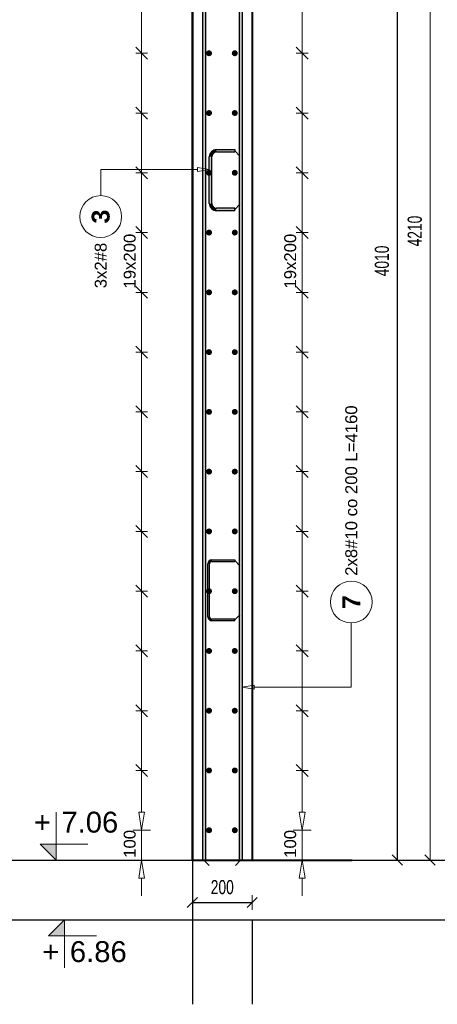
# Model space of a CAD drawing. Extents: x -1474 to 392745, y -90813 to 75879.
# Tile 5 of 9: x 381253 to 382652, y -84235 to -80941. Entities that reach past the tile are written whole.
import ezdxf
from ezdxf.enums import TextEntityAlignment as Align

# ---------------------------------------------------------------- set-up
doc = ezdxf.new("R2010")
doc.units = 0
doc.header["$LTSCALE"] = 10
doc.header["$MEASUREMENT"] = 0
doc.layers.add('P-Linia1', color=3, linetype='Continuous', lineweight=40)
doc.layers.add('P-Wymiar', color=254, linetype='Continuous', lineweight=9)
for name, color, linetype in [('RCAD_kształt pręta', 7, 'Continuous'), ('RCAD_opis kształtu pręta', 7, 'Continuous'), ('RCAD_opis rozkładu', 7, 'Continuous'), ('RCAD_pręty punktowe', 7, 'Continuous'), ('RCAD_symbole graficzne', 7, 'Continuous')]:
    doc.layers.add(name, color=color, linetype=linetype)
doc.styles.add('ROMANS', font='arial.ttf', dxfattribs={"width": 0.7})
doc.styles.add('style1', font='arial.ttf')
doc.styles.add('style3', font='arialbd.ttf')
doc.dimstyles.new('A25', dxfattribs={"dimscale": 27, "dimtxt": 1.75, "dimasz": 0.05, "dimexe": 0, "dimexo": 0, "dimgap": 1, "dimtad": 1, "dimdec": 4, "dimrnd": 1, "dimdsep": 46, "dimtxsty": 'ROMANS', "dimblk": '[[[[[[[[', "dimcen": 2, "dimdle": 2, "dimse1": 1, "dimse2": 1, "dimclrd": 256, "dimclrt": 1, "dimadec": 0, "dimazin": 0, "dimtfac": 1, "dimtdec": 4, "dimtix": 1, "dimtmove": 2, "dimatfit": 3, "dimldrblk": '[[[[[[[[', "dimfxl": 0, "dimtvp": 0.6, "dimtolj": 1, "dimlwd": -1, "dimarcsym": 0})

# ---------------------------------------------------------------- blocks, each defined once
blk = doc.blocks.new('[[[[[[[[')
at = {"layer": 'P-Wymiar'}
for p, q in [((-12.7, -12.7), (12.7, 12.7)), ((0, 0), (-4.6, 0)), ((0, 18), (0, -18))]:
    blk.add_line(p, q, dxfattribs=at)
blk = doc.blocks.new('*D136')
at = {"layer": 'Defpoints', "color": 0, "transparency": 16777216}
for p in [(381919.7, -79542.9), (382627.3, -79542.9), (381917.9, -83752.9)]:
    blk.add_point(p, dxfattribs=at)
at = {"layer": 'P-Wymiar', "transparency": 16777216}
blk.add_line((382627.3, -83751.6), (382627.3, -79544.3), dxfattribs=at)
at = {"layer": 'P-Wymiar', "transparency": 16777216, "xscale": 1.35, "yscale": 1.35, "zscale": 1.35}
for p, rotation in [((382627.3, -79542.9), 90), ((382627.3, -83752.9), 270)]:
    blk.add_blockref('[[[[[[[[', p, dxfattribs=dict(at, rotation=rotation))
at = {"layer": 'P-Wymiar', "color": 1, "transparency": 16777216, "insert": (382576.1, -81647.9), "char_height": 47.25, "attachment_point": 5, "rotation": 90, "style": 'ROMANS'}
blk.add_mtext('\\A1;4210', dxfattribs=at)
blk = doc.blocks.new('*D137')
at = {"transparency": 16777216}
blk.add_line((381832.6, -83894.6), (382029.9, -83894.6), dxfattribs=at)
at = {"layer": 'Defpoints', "color": 0, "transparency": 16777216}
for p in [(381831.2, -83397.8), (382031.2, -83397.8), (382031.2, -83894.6)]:
    blk.add_point(p, dxfattribs=at)
at = {"transparency": 16777216, "xscale": 1.35, "yscale": 1.35, "zscale": 1.35, "rotation": 180}
blk.add_blockref('[[[[[[[[', (381831.2, -83894.6), dxfattribs=at)
at = {"transparency": 16777216, "xscale": 1.35, "yscale": 1.35, "zscale": 1.35}
blk.add_blockref('[[[[[[[[', (382031.2, -83894.6), dxfattribs=at)
at = {"color": 1, "transparency": 16777216, "insert": (381931.2, -83843.5), "char_height": 47.25, "attachment_point": 5, "style": 'ROMANS', "bg_fill": 3, "box_fill_scale": 1.25, "bg_fill_color": 256, "bg_fill_true_color": 13158600, "bg_fill_transparency": 0}
blk.add_mtext('\\A1;200', dxfattribs=at)
blk = doc.blocks.new('*D139')
at = {"transparency": 16777216}
blk.add_line((382517.2, -79744.3), (382517.2, -83751.6), dxfattribs=at)
at = {"layer": 'Defpoints', "color": 0, "transparency": 16777216}
for p in [(381363.2, -79742.9), (382517.2, -83752.9), (382517.2, -83752.9)]:
    blk.add_point(p, dxfattribs=at)
at = {"transparency": 16777216, "xscale": 1.35, "yscale": 1.35, "zscale": 1.35}
for p, rotation in [((382517.2, -79742.9), 90), ((382517.2, -83752.9), 270)]:
    blk.add_blockref('[[[[[[[[', p, dxfattribs=dict(at, rotation=rotation))
at = {"color": 1, "transparency": 16777216, "insert": (382466.1, -81747.9), "char_height": 47.25, "attachment_point": 5, "rotation": 90, "style": 'ROMANS', "bg_fill": 3, "box_fill_scale": 1.25, "bg_fill_color": 256, "bg_fill_true_color": 13158600, "bg_fill_transparency": 0}
blk.add_mtext('\\A1;4010', dxfattribs=at)

msp = doc.modelspace()

# ---------------------------------------------------------------- hatches: boundary and pattern name
at = {"layer": 'RCAD_symbole graficzne'}
msp.add_hatch(color=1, dxfattribs=at).paths.add_polyline_path([(381349.65865, -84006.2666), (381402.99199, -83952.93326), (381402.99199, -84006.2666)], flags=0)

# ---------------------------------------------------------------- linework, layer by layer
for points in [[(382031.22406, -83952.93326), (382366.34494, -83952.93326)], [(382031.22406, -83952.93326), (382031.22406, -84235.38064)]]:
    msp.add_lwpolyline(points)
at = {"layer": 'Defpoints', "color": 21}
for p in [(240787.61674, -83752.93326), (233908.73882, -83752.93326), (247163.76286, -83752.93326), (240284.88493, -83752.93326), (278667.88915, -83752.93326), (271789.01122, -83752.93326), (285044.03526, -83752.93326), (278165.15734, -83752.93326), (240841.65043, -83952.93326), (233962.7725, -83952.93326), (247217.79654, -83952.93326), (240338.91861, -83952.93326), (278721.92283, -83952.93326), (271843.0449, -83952.93326), (285098.06894, -83952.93326), (278219.19102, -83952.93326)]:
    msp.add_xline(p, (1, 0), dxfattribs=at)
at = {"layer": 'P-Linia1'}
msp.add_line((381831.22406, -83752.93326), (381831.22406, -79742.93326), dxfattribs=at)
for points in [[(381831.22406, -83752.93326), (382031.22406, -83752.93326)], [(382031.22406, -83752.93326), (382366.34494, -83752.93326)]]:
    msp.add_lwpolyline(points, dxfattribs=at)
at = {"layer": 'RCAD_opis rozkładu', "color": 8, "lineweight": 0}
for p, q in [((381651.14593, -83812.93326), (381671.14593, -83812.93326)), ((381661.14593, -83872.93326), (381661.14593, -83812.93326)), ((382188.76796, -83812.93326), (382208.76796, -83812.93326)), ((382198.76796, -83872.93326), (382198.76796, -83812.93326))]:
    msp.add_line(p, q, dxfattribs=at)
at = {"layer": 'RCAD_symbole graficzne', "color": 1, "lineweight": 0}
for p, q in [((381482.99199, -83952.93326), (381322.99199, -83952.93326)), ((381349.65865, -84006.2666), (381402.99199, -83952.93326)), ((381402.99199, -83952.93326), (381402.99199, -84112.93326)), ((381509.65865, -84006.2666), (381349.65865, -84006.2666))]:
    msp.add_line(p, q, dxfattribs=at)

# ---------------------------------------------------------------- texts
at = {"layer": 'RCAD_symbole graficzne', "color": 2, "style": 'style1'}
msp.add_text('+', height=70, dxfattribs=at).set_placement((381385.21421, -84024.04438), align=Align.TOP_RIGHT)
msp.add_text('6.86 ', height=70, dxfattribs=at).set_placement((381420.76976, -84024.04438), align=Align.TOP_LEFT)

# ---------------------------------------------------------------- dimensions: what is measured, and where the dimension line sits
at = {"layer": 'P-Wymiar'}
dim = msp.add_linear_dim(base=(382627.26392, -79542.93326), p1=(381917.86821, -83752.93326), p2=(381919.68728, -79542.93326), angle=90, dimstyle='A25', dxfattribs=at)
dim.commit()
dim.dimension.update_dxf_attribs({"geometry": '*D136', "text_midpoint": (382576.13935, -81647.93326)})

# ---------------------------------------------------------------- next in the draw order: dimensions: what is measured, and where the dimension line sits
dim = msp.add_linear_dim(base=(382031.22406, -83894.63487), p1=(381831.22406, -83397.83992), p2=(382031.22406, -83397.83992), dimstyle='A25', override={"dimfxl": 160, "dimfxlon": 1, "dimtfill": 1})
dim.commit()
dim.dimension.update_dxf_attribs({"geometry": '*D137', "text_midpoint": (381931.22406, -83843.5103)})

# ---------------------------------------------------------------- next in the draw order: linework, layer by layer
at = {"layer": 'P-Linia1'}
msp.add_lwpolyline([(382031.22406, -79542.93326), (382031.22406, -83752.93326)], dxfattribs=at)

# ---------------------------------------------------------------- next in the draw order: dimensions: what is measured, and where the dimension line sits
dim = msp.add_linear_dim(base=(382517.17746, -83752.93326), p1=(381363.15268, -79742.93326), p2=(382517.17746, -83752.93326), angle=90, dimstyle='A25', override={"dimfxl": 160, "dimfxlon": 1, "dimtfill": 1})
dim.commit()
dim.dimension.update_dxf_attribs({"geometry": '*D139', "text_midpoint": (382466.05289, -81747.93326)})

# ---------------------------------------------------------------- next in the draw order: hatches: boundary and pattern name
at = {"layer": 'RCAD_kształt pręta'}
for points in [[(381864.79795, -79590.59061), (381874.79795, -79590.59061), (381874.79795, -83752.93326), (381864.79795, -83752.93326)], [(381987.65016, -79590.59061), (381997.65016, -79590.59061), (381997.65016, -83752.93326), (381987.65016, -83752.93326)], [(381911.80799, -81383.27809), (381911.80799, -81375.27809), (381972.80799, -81375.27809), (381972.80799, -81383.27809)], [(381895.80799, -81555.75508), (381887.80799, -81555.75508), (381887.80799, -81399.27809), (381895.80799, -81399.27809)], [(381972.80799, -81571.75508), (381972.80799, -81579.75508), (381911.80799, -81579.75508), (381911.80799, -81571.75508)], [(381888.80799, -82938.62241), (381882.80799, -82938.62241), (381882.80799, -82761.14543), (381888.80799, -82761.14543)], [(381896.30799, -82753.64543), (381896.30799, -82747.64543), (381972.80799, -82747.64543), (381972.80799, -82753.64543)], [(381972.80799, -82946.12241), (381972.80799, -82952.12241), (381896.30799, -82952.12241), (381896.30799, -82946.12241)]]:
    msp.add_hatch(color=4, dxfattribs=at).paths.add_polyline_path(points, flags=0)
h = msp.add_hatch(color=4, dxfattribs=at)
edge = h.paths.add_edge_path(flags=0)
edge.add_line((381911.80799, -81375.27809), (381911.80799, -81383.27809))
edge.add_arc((381911.80799, -81399.27809), 16, 90, 180)
edge.add_line((381895.80799, -81399.27809), (381887.80799, -81399.27809))
edge.add_arc((381911.80799, -81399.27809), 24, 450, 540, ccw=False)
h = msp.add_hatch(color=4, dxfattribs=at)
edge = h.paths.add_edge_path(flags=0)
edge.add_line((381887.80799, -81555.75508), (381895.80799, -81555.75508))
edge.add_arc((381911.80799, -81555.75508), 16, -180, -90)
edge.add_line((381911.80799, -81571.75508), (381911.80799, -81579.75508))
edge.add_arc((381911.80799, -81555.75508), 24, 540, 630, ccw=False)
h = msp.add_hatch(color=4, dxfattribs=at)
edge = h.paths.add_edge_path(flags=0)
edge.add_line((381896.30799, -82747.64543), (381896.30799, -82753.64543))
edge.add_arc((381896.30799, -82761.14543), 7.5, 90, 180)
edge.add_line((381888.80799, -82761.14543), (381882.80799, -82761.14543))
edge.add_arc((381896.30799, -82761.14543), 13.5, 450, 540, ccw=False)
h = msp.add_hatch(color=4, dxfattribs=at)
edge = h.paths.add_edge_path(flags=0)
edge.add_line((381882.80799, -82938.62241), (381888.80799, -82938.62241))
edge.add_arc((381896.30799, -82938.62241), 7.5, -180, -90)
edge.add_line((381896.30799, -82946.12241), (381896.30799, -82952.12241))
edge.add_arc((381896.30799, -82938.62241), 13.5, 540, 630, ccw=False)
at = {"layer": 'RCAD_pręty punktowe'}
h = msp.add_hatch(color=1, dxfattribs=at)
edge = h.paths.add_edge_path(flags=0)
edge.add_arc((381886.85609, -81052.93326), 10, 0, 360)
h = msp.add_hatch(color=1, dxfattribs=at)
edge = h.paths.add_edge_path(flags=0)
edge.add_arc((381973.0578, -81052.93326), 10, 0, 360)
h = msp.add_hatch(color=1, dxfattribs=at)
edge = h.paths.add_edge_path(flags=0)
edge.add_arc((381886.85609, -81252.93326), 10, 0, 360)
h = msp.add_hatch(color=1, dxfattribs=at)
edge = h.paths.add_edge_path(flags=0)
edge.add_arc((381973.0578, -81252.93326), 10, 0, 360)
h = msp.add_hatch(color=1, dxfattribs=at)
edge = h.paths.add_edge_path(flags=0)
edge.add_arc((381886.85609, -81452.93326), 10, 0, 360)
h = msp.add_hatch(color=1, dxfattribs=at)
edge = h.paths.add_edge_path(flags=0)
edge.add_arc((381973.0578, -81452.93326), 10, 0, 360)
h = msp.add_hatch(color=1, dxfattribs=at)
edge = h.paths.add_edge_path(flags=0)
edge.add_arc((381886.85609, -81652.93326), 10, 0, 360)
h = msp.add_hatch(color=1, dxfattribs=at)
edge = h.paths.add_edge_path(flags=0)
edge.add_arc((381973.0578, -81652.93326), 10, 0, 360)
h = msp.add_hatch(color=1, dxfattribs=at)
edge = h.paths.add_edge_path(flags=0)
edge.add_arc((381886.85609, -81852.93326), 10, 0, 360)
h = msp.add_hatch(color=1, dxfattribs=at)
edge = h.paths.add_edge_path(flags=0)
edge.add_arc((381973.0578, -81852.93326), 10, 0, 360)
h = msp.add_hatch(color=1, dxfattribs=at)
edge = h.paths.add_edge_path(flags=0)
edge.add_arc((381886.85609, -82052.93326), 10, 0, 360)
h = msp.add_hatch(color=1, dxfattribs=at)
edge = h.paths.add_edge_path(flags=0)
edge.add_arc((381973.0578, -82052.93326), 10, 0, 360)
h = msp.add_hatch(color=1, dxfattribs=at)
edge = h.paths.add_edge_path(flags=0)
edge.add_arc((381886.85609, -82252.93326), 10, 0, 360)
h = msp.add_hatch(color=1, dxfattribs=at)
edge = h.paths.add_edge_path(flags=0)
edge.add_arc((381973.0578, -82252.93326), 10, 0, 360)
h = msp.add_hatch(color=1, dxfattribs=at)
edge = h.paths.add_edge_path(flags=0)
edge.add_arc((381886.85609, -82452.93326), 10, 0, 360)
h = msp.add_hatch(color=1, dxfattribs=at)
edge = h.paths.add_edge_path(flags=0)
edge.add_arc((381973.0578, -82452.93326), 10, 0, 360)
h = msp.add_hatch(color=1, dxfattribs=at)
edge = h.paths.add_edge_path(flags=0)
edge.add_arc((381886.85609, -82652.93326), 10, 0, 360)
h = msp.add_hatch(color=1, dxfattribs=at)
edge = h.paths.add_edge_path(flags=0)
edge.add_arc((381973.0578, -82652.93326), 10, 0, 360)
h = msp.add_hatch(color=1, dxfattribs=at)
edge = h.paths.add_edge_path(flags=0)
edge.add_arc((381886.85609, -82852.93326), 10, 0, 360)
h = msp.add_hatch(color=1, dxfattribs=at)
edge = h.paths.add_edge_path(flags=0)
edge.add_arc((381973.0578, -82852.93326), 10, 0, 360)
h = msp.add_hatch(color=1, dxfattribs=at)
edge = h.paths.add_edge_path(flags=0)
edge.add_arc((381886.85609, -83052.93326), 10, 0, 360)
h = msp.add_hatch(color=1, dxfattribs=at)
edge = h.paths.add_edge_path(flags=0)
edge.add_arc((381973.0578, -83052.93326), 10, 0, 360)
h = msp.add_hatch(color=1, dxfattribs=at)
edge = h.paths.add_edge_path(flags=0)
edge.add_arc((381886.85609, -83252.93326), 10, 0, 360)
h = msp.add_hatch(color=1, dxfattribs=at)
edge = h.paths.add_edge_path(flags=0)
edge.add_arc((381973.0578, -83252.93326), 10, 0, 360)
h = msp.add_hatch(color=1, dxfattribs=at)
edge = h.paths.add_edge_path(flags=0)
edge.add_arc((381886.85609, -83452.93326), 10, 0, 360)
h = msp.add_hatch(color=1, dxfattribs=at)
edge = h.paths.add_edge_path(flags=0)
edge.add_arc((381973.0578, -83452.93326), 10, 0, 360)
h = msp.add_hatch(color=1, dxfattribs=at)
edge = h.paths.add_edge_path(flags=0)
edge.add_arc((381886.85609, -83652.93326), 10, 0, 360)
h = msp.add_hatch(color=1, dxfattribs=at)
edge = h.paths.add_edge_path(flags=0)
edge.add_arc((381973.0578, -83652.93326), 10, 0, 360)
at = {"layer": 'RCAD_symbole graficzne'}
msp.add_hatch(color=1, dxfattribs=at).paths.add_polyline_path([(381321.31862, -83699.59993), (381374.65196, -83752.93326), (381374.65196, -83699.59993)], flags=0)

# ---------------------------------------------------------------- next in the draw order: linework, layer by layer
msp.add_lwpolyline([(381831.22406, -83752.93326), (381831.22406, -84235.38064)])
at = {"layer": 'P-Linia1'}
msp.add_lwpolyline([(381252.54246, -79742.93326), (381831.22406, -79742.93326), (381831.22406, -83752.93326)], dxfattribs=at)
at = {"layer": 'RCAD_kształt pręta', "color": 4}
for p, q in [((381864.79795, -79590.59061), (381864.79795, -83752.93326)), ((381874.79795, -79590.59061), (381874.79795, -83752.93326)), ((381987.65016, -79590.59061), (381987.65016, -83752.93326)), ((381997.65016, -79590.59061), (381997.65016, -83752.93326)), ((381911.80799, -81375.27809), (381972.80799, -81375.27809)), ((381972.80799, -81375.27809), (381972.80799, -81383.27809)), ((381887.80799, -81555.75508), (381887.80799, -81399.27809)), ((381895.80799, -81555.75508), (381895.80799, -81399.27809)), ((381911.80799, -81383.27809), (381972.80799, -81383.27809)), ((381972.80799, -81571.75508), (381911.80799, -81571.75508)), ((381972.80799, -81579.75508), (381972.80799, -81571.75508)), ((381972.80799, -81579.75508), (381911.80799, -81579.75508)), ((381882.80799, -82938.62241), (381882.80799, -82761.14543)), ((381888.80799, -82938.62241), (381888.80799, -82761.14543)), ((381896.30799, -82747.64543), (381972.80799, -82747.64543)), ((381896.30799, -82753.64543), (381972.80799, -82753.64543)), ((381972.80799, -82747.64543), (381972.80799, -82753.64543)), ((381972.80799, -82946.12241), (381896.30799, -82946.12241)), ((381972.80799, -82952.12241), (381896.30799, -82952.12241)), ((381972.80799, -82952.12241), (381972.80799, -82946.12241)), ((381874.79795, -83752.93326), (381864.79795, -83752.93326)), ((381997.65016, -83752.93326), (381987.65016, -83752.93326))]:
    msp.add_line(p, q, dxfattribs=at)
at = {"layer": 'RCAD_kształt pręta', "color": 2, "lineweight": 5}
for p, q in [((381972.80799, -81379.27809), (381990.30799, -81396.77809)), ((381972.80799, -81575.75508), (381990.30799, -81558.25508)), ((381972.80799, -82750.64543), (381990.30799, -82768.14543)), ((381972.80799, -82949.12241), (381990.30799, -82931.62241)), ((381869.79796, -83752.93326), (381887.29796, -83770.43326)), ((381992.65016, -83752.93326), (381975.15016, -83770.43326))]:
    msp.add_line(p, q, dxfattribs=at)
at = {"layer": 'RCAD_kształt pręta', "color": 4}
for centre, radius, start, end in [((381911.80799, -81399.27809), 24, 90, 180), ((381911.80799, -81399.27809), 16, 90, 180), ((381911.80799, -81555.75508), 24, 180, 270), ((381911.80799, -81555.75508), 16, 180, 270), ((381896.30799, -82761.14543), 13.5, 90, 180), ((381896.30799, -82761.14543), 7.5, 90, 180), ((381896.30799, -82938.62241), 13.5, 180, 270), ((381896.30799, -82938.62241), 7.5, 180, 270)]:
    msp.add_arc(centre, radius, start, end, dxfattribs=at)
at = {"layer": 'RCAD_opis kształtu pręta', "color": 8, "lineweight": 0}
for p, q in [((381524.1685, -81442.18187), (381847.80799, -81442.18187)), ((381524.1685, -81442.18187), (381524.1685, -81529.4199)), ((381847.80799, -81435.5152), (381887.80799, -81442.18187)), ((381847.80799, -81435.5152), (381847.80799, -81448.84854)), ((381887.80799, -81442.18187), (381847.80799, -81448.84854)), ((382363.48553, -83174.04944), (382363.48553, -82959.30508)), ((381997.65016, -83174.04944), (382037.65016, -83167.38278)), ((382037.65016, -83180.71611), (381997.65016, -83174.04944)), ((382037.65016, -83180.71611), (382037.65016, -83167.38278)), ((382363.48553, -83174.04944), (382037.65016, -83174.04944))]:
    msp.add_line(p, q, dxfattribs=at)
for centre in [(381524.1685, -81599.4199), (382363.48553, -82889.30508)]:
    msp.add_circle(centre, 70, dxfattribs=at)
at = {"layer": 'RCAD_opis rozkładu', "color": 8, "lineweight": 0}
for p, q in [((381661.14593, -81052.93326), (381661.14593, -80852.93326)), ((382198.76796, -81052.93326), (382198.76796, -80852.93326)), ((381681.14593, -81072.93326), (381641.14593, -81032.93326)), ((382218.76796, -81072.93326), (382178.76796, -81032.93326)), ((381641.14593, -81052.93326), (381681.14593, -81052.93326)), ((381661.14593, -81252.93326), (381661.14593, -81052.93326)), ((382218.76796, -81052.93326), (382178.76796, -81052.93326)), ((382198.76796, -81252.93326), (382198.76796, -81052.93326)), ((381681.14593, -81272.93326), (381641.14593, -81232.93326)), ((382218.76796, -81272.93326), (382178.76796, -81232.93326)), ((381641.14593, -81252.93326), (381681.14593, -81252.93326)), ((381661.14593, -81452.93326), (381661.14593, -81252.93326)), ((382218.76796, -81252.93326), (382178.76796, -81252.93326)), ((382198.76796, -81452.93326), (382198.76796, -81252.93326)), ((381681.14593, -81472.93326), (381641.14593, -81432.93326)), ((382218.76796, -81472.93326), (382178.76796, -81432.93326)), ((381641.14593, -81452.93326), (381681.14593, -81452.93326)), ((381661.14593, -81652.93326), (381661.14593, -81452.93326)), ((382218.76796, -81452.93326), (382178.76796, -81452.93326)), ((382198.76796, -81652.93326), (382198.76796, -81452.93326)), ((381681.14593, -81672.93326), (381641.14593, -81632.93326)), ((382218.76796, -81672.93326), (382178.76796, -81632.93326)), ((381641.14593, -81652.93326), (381681.14593, -81652.93326)), ((381661.14593, -81752.93326), (381661.14593, -81652.93326)), ((382218.76796, -81652.93326), (382178.76796, -81652.93326)), ((382198.76796, -81752.93326), (382198.76796, -81652.93326)), ((381661.14593, -81752.93326), (381661.14593, -81852.93326)), ((382198.76796, -81752.93326), (382198.76796, -81852.93326)), ((381641.14593, -81832.93326), (381681.14593, -81872.93326)), ((382178.76796, -81832.93326), (382218.76796, -81872.93326)), ((381641.14593, -81852.93326), (381681.14593, -81852.93326)), ((381661.14593, -81852.93326), (381661.14593, -82052.93326)), ((382218.76796, -81852.93326), (382178.76796, -81852.93326)), ((382198.76796, -81852.93326), (382198.76796, -82052.93326)), ((381641.14593, -82032.93326), (381681.14593, -82072.93326)), ((382178.76796, -82032.93326), (382218.76796, -82072.93326)), ((381641.14593, -82052.93326), (381681.14593, -82052.93326)), ((381661.14593, -82052.93326), (381661.14593, -82252.93326)), ((382218.76796, -82052.93326), (382178.76796, -82052.93326)), ((382198.76796, -82052.93326), (382198.76796, -82252.93326)), ((381641.14593, -82232.93326), (381681.14593, -82272.93326)), ((382178.76796, -82232.93326), (382218.76796, -82272.93326)), ((381641.14593, -82252.93326), (381681.14593, -82252.93326)), ((381661.14593, -82252.93326), (381661.14593, -82452.93326)), ((382218.76796, -82252.93326), (382178.76796, -82252.93326)), ((382198.76796, -82252.93326), (382198.76796, -82452.93326)), ((381641.14593, -82432.93326), (381681.14593, -82472.93326)), ((382178.76796, -82432.93326), (382218.76796, -82472.93326)), ((381641.14593, -82452.93326), (381681.14593, -82452.93326)), ((381661.14593, -82452.93326), (381661.14593, -82652.93326)), ((382218.76796, -82452.93326), (382178.76796, -82452.93326)), ((382198.76796, -82452.93326), (382198.76796, -82652.93326)), ((381641.14593, -82632.93326), (381681.14593, -82672.93326)), ((382178.76796, -82632.93326), (382218.76796, -82672.93326)), ((381641.14593, -82652.93326), (381681.14593, -82652.93326)), ((381661.14593, -82652.93326), (381661.14593, -82852.93326)), ((382218.76796, -82652.93326), (382178.76796, -82652.93326)), ((382198.76796, -82652.93326), (382198.76796, -82852.93326)), ((381641.14593, -82832.93326), (381681.14593, -82872.93326)), ((381641.14593, -82852.93326), (381681.14593, -82852.93326)), ((381661.14593, -82852.93326), (381661.14593, -83052.93326)), ((382178.76796, -82832.93326), (382218.76796, -82872.93326)), ((382218.76796, -82852.93326), (382178.76796, -82852.93326)), ((382198.76796, -82852.93326), (382198.76796, -83052.93326)), ((381641.14593, -83032.93326), (381681.14593, -83072.93326)), ((381641.14593, -83052.93326), (381681.14593, -83052.93326)), ((381661.14593, -83052.93326), (381661.14593, -83252.93326)), ((382178.76796, -83032.93326), (382218.76796, -83072.93326)), ((382218.76796, -83052.93326), (382178.76796, -83052.93326)), ((382198.76796, -83052.93326), (382198.76796, -83252.93326)), ((381641.14593, -83232.93326), (381681.14593, -83272.93326)), ((381641.14593, -83252.93326), (381681.14593, -83252.93326)), ((381661.14593, -83252.93326), (381661.14593, -83452.93326)), ((382178.76796, -83232.93326), (382218.76796, -83272.93326)), ((382218.76796, -83252.93326), (382178.76796, -83252.93326)), ((382198.76796, -83252.93326), (382198.76796, -83452.93326)), ((381641.14593, -83432.93326), (381681.14593, -83472.93326)), ((381641.14593, -83452.93326), (381681.14593, -83452.93326)), ((381661.14593, -83452.93326), (381661.14593, -83592.93326)), ((382178.76796, -83432.93326), (382218.76796, -83472.93326)), ((382218.76796, -83452.93326), (382178.76796, -83452.93326)), ((382198.76796, -83452.93326), (382198.76796, -83592.93326)), ((381661.14593, -83652.93326), (381651.14593, -83592.93326)), ((381671.14593, -83592.93326), (381651.14593, -83592.93326)), ((381671.14593, -83592.93326), (381661.14593, -83652.93326)), ((382198.76796, -83652.93326), (382188.76796, -83592.93326)), ((382208.76796, -83592.93326), (382188.76796, -83592.93326)), ((382208.76796, -83592.93326), (382198.76796, -83652.93326)), ((381631.14593, -83652.93326), (381691.14593, -83652.93326)), ((381661.14593, -83652.93326), (381661.14593, -83752.93326)), ((382228.76796, -83652.93326), (382168.76796, -83652.93326)), ((382198.76796, -83652.93326), (382198.76796, -83752.93326)), ((381691.14593, -83752.93326), (381631.14593, -83752.93326)), ((381651.14593, -83812.93326), (381661.14593, -83752.93326)), ((381661.14593, -83752.93326), (381671.14593, -83812.93326)), ((382228.76796, -83752.93326), (382168.76796, -83752.93326)), ((382188.76796, -83812.93326), (382198.76796, -83752.93326)), ((382198.76796, -83752.93326), (382208.76796, -83812.93326))]:
    msp.add_line(p, q, dxfattribs=at)
at = {"layer": 'RCAD_symbole graficzne', "color": 1, "lineweight": 0}
for p, q in [((381374.65196, -83752.93326), (381374.65196, -83592.93326)), ((381481.31862, -83699.59993), (381321.31862, -83699.59993)), ((381321.31862, -83699.59993), (381374.65196, -83752.93326)), ((381454.65196, -83752.93326), (381294.65196, -83752.93326))]:
    msp.add_line(p, q, dxfattribs=at)

# ---------------------------------------------------------------- next in the draw order: texts
at = {"layer": 'RCAD_opis kształtu pręta', "color": 1, "attachment_point": 5, "rotation": 90}
for s, insert, char_height, style in [('3', (381524.1685, -81599.4199), 60, 'style3'), ('3x2#8  ', (381524.1685, -81763.14432), 40, 'style1'), ('2x8#10 co 200 L=4160', (382363.48553, -82516.37192), 40, 'style1'), ('7', (382363.48553, -82889.30508), 60, 'style3')]:
    msp.add_mtext(s, dxfattribs=dict(at, insert=insert, char_height=char_height, style=style))
at = {"layer": 'RCAD_opis rozkładu', "color": 2, "char_height": 40, "attachment_point": 7, "rotation": 90, "style": 'style1'}
for s, insert in [('19x200', (381641.56885, -81840.21839)), ('19x200', (382179.19088, -81840.21839)), ('100', (381641.56885, -83745.17065)), ('100', (382179.19088, -83745.17065))]:
    msp.add_mtext(s, dxfattribs=dict(at, insert=insert))
at = {"layer": 'RCAD_symbole graficzne', "color": 2, "style": 'style1'}
msp.add_text('7.06 ', height=70, dxfattribs=at).set_placement((381392.42973, -83681.82215), align=Align.BOTTOM_LEFT)
msp.add_text('+', height=70, dxfattribs=at).set_placement((381356.87418, -83681.82215), align=Align.BOTTOM_RIGHT)

doc.saveas('drawing.dxf')
